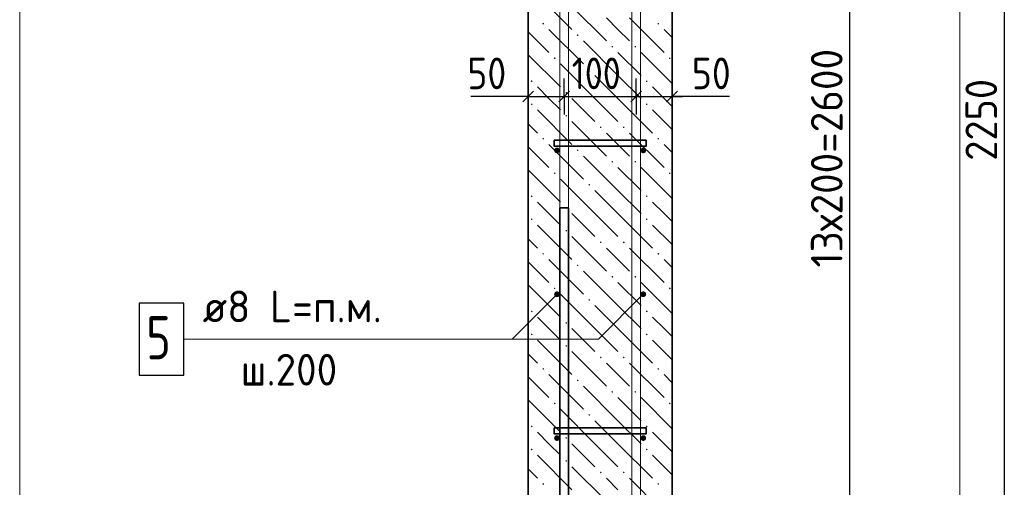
# Model space of a CAD drawing. Header units: millimetres. Extents: x 0 to 59400, y 0 to 42000.
# Tile 26 of 35: x 37618 to 44464, y 17801 to 21052. Entities that reach past the tile are written whole.
import ezdxf

# ---------------------------------------------------------------- set-up
doc = ezdxf.new("R2010")
doc.units = ezdxf.units.MM
for name, color, linetype, lineweight in [('Standard', 7, 'Continuous', 25), ('Выпуски арматуры Г-обр.', 52, 'Continuous', 25), ('ЖБ Стена верхний уровень', 7, 'Continuous', 35), ('Позиционная метка линия выноска', 7, 'Continuous', 13), ('Стена фоновая арматура У1', 7, 'Continuous', 18), ('Стена фоновая арматура Х1', 7, 'Continuous', 35), ('Стена фоновая затяжка С-обр.', 52, 'Continuous', 25)]:
    doc.layers.add(name, color=color, linetype=linetype, lineweight=lineweight)
doc.layers.add('Размерная выноска', color=7, linetype='Continuous')
doc.styles.add('ISOCPEUR', font='txt')

msp = doc.modelspace()

# ---------------------------------------------------------------- hatches: boundary and pattern name
at = {"layer": 'ЖБ Стена верхний уровень', "linetype": 'Continuous', "lineweight": 18, "transparency": 33554687}
for points in [[(41251.4, 21024.2), (41257.9, 21030.7), (41264.4, 21024.2), (41257.9, 21017.7)], [(42051.4, 21024.2), (42057.9, 21030.7), (42064.4, 21024.2), (42057.9, 21017.7)], [(41491.4, 20944.2), (41497.9, 20950.7), (41504.4, 20944.2), (41497.9, 20937.7)], [(41731.4, 20864.2), (41737.9, 20870.7), (41744.4, 20864.2), (41737.9, 20857.7)], [(41891.4, 20864.2), (41897.9, 20870.7), (41904.4, 20864.2), (41897.9, 20857.7)], [(41331.4, 20784.2), (41337.9, 20790.7), (41344.4, 20784.2), (41337.9, 20777.7)], [(42131.4, 20784.2), (42137.9, 20790.7), (42144.4, 20784.2), (42137.9, 20777.7)], [(41571.4, 20704.2), (41577.9, 20710.7), (41584.4, 20704.2), (41577.9, 20697.7)], [(41171.4, 20624.2), (41177.9, 20630.7), (41184.4, 20624.2), (41177.9, 20617.7)], [(41971.4, 20624.2), (41977.9, 20630.7), (41984.4, 20624.2), (41977.9, 20617.7)], [(41411.4, 20544.2), (41417.9, 20550.7), (41424.4, 20544.2), (41417.9, 20537.7)], [(41171.4, 20464.2), (41177.9, 20470.7), (41184.4, 20464.2), (41177.9, 20457.7)], [(41971.4, 20464.2), (41977.9, 20470.7), (41984.4, 20464.2), (41977.9, 20457.7)], [(41411.4, 20384.2), (41417.9, 20390.7), (41424.4, 20384.2), (41417.9, 20377.7)], [(41651.4, 20304.2), (41657.9, 20310.7), (41664.4, 20304.2), (41657.9, 20297.7)], [(41811.4, 20304.2), (41817.9, 20310.7), (41824.4, 20304.2), (41817.9, 20297.7)], [(41251.4, 20224.2), (41257.9, 20230.7), (41264.4, 20224.2), (41257.9, 20217.7)], [(42051.4, 20224.2), (42057.9, 20230.7), (42064.4, 20224.2), (42057.9, 20217.7)], [(41491.4, 20144.2), (41497.9, 20150.7), (41504.4, 20144.2), (41497.9, 20137.7)], [(41731.4, 20064.2), (41737.9, 20070.7), (41744.4, 20064.2), (41737.9, 20057.7)], [(41891.4, 20064.2), (41897.9, 20070.7), (41904.4, 20064.2), (41897.9, 20057.7)], [(41331.4, 19984.2), (41337.9, 19990.7), (41344.4, 19984.2), (41337.9, 19977.7)], [(42131.4, 19984.2), (42137.9, 19990.7), (42144.4, 19984.2), (42137.9, 19977.7)], [(41571.4, 19904.2), (41577.9, 19910.7), (41584.4, 19904.2), (41577.9, 19897.7)], [(41171.4, 19824.2), (41177.9, 19830.7), (41184.4, 19824.2), (41177.9, 19817.7)], [(41971.4, 19824.2), (41977.9, 19830.7), (41984.4, 19824.2), (41977.9, 19817.7)], [(41411.4, 19744.2), (41417.9, 19750.7), (41424.4, 19744.2), (41417.9, 19737.7)], [(41171.4, 19664.2), (41177.9, 19670.7), (41184.4, 19664.2), (41177.9, 19657.7)], [(41971.4, 19664.2), (41977.9, 19670.7), (41984.4, 19664.2), (41977.9, 19657.7)], [(41411.4, 19584.2), (41417.9, 19590.7), (41424.4, 19584.2), (41417.9, 19577.7)], [(41651.4, 19504.2), (41657.9, 19510.7), (41664.4, 19504.2), (41657.9, 19497.7)], [(41811.4, 19504.2), (41817.9, 19510.7), (41824.4, 19504.2), (41817.9, 19497.7)], [(41251.4, 19424.2), (41257.9, 19430.7), (41264.4, 19424.2), (41257.9, 19417.7)], [(42051.4, 19424.2), (42057.9, 19430.7), (42064.4, 19424.2), (42057.9, 19417.7)], [(41491.4, 19344.2), (41497.9, 19350.7), (41504.4, 19344.2), (41497.9, 19337.7)], [(41731.4, 19264.2), (41737.9, 19270.7), (41744.4, 19264.2), (41737.9, 19257.7)], [(41891.4, 19264.2), (41897.9, 19270.7), (41904.4, 19264.2), (41897.9, 19257.7)], [(41331.4, 19184.2), (41337.9, 19190.7), (41344.4, 19184.2), (41337.9, 19177.7)], [(42131.4, 19184.2), (42137.9, 19190.7), (42144.4, 19184.2), (42137.9, 19177.7)], [(41571.4, 19104.2), (41577.9, 19110.7), (41584.4, 19104.2), (41577.9, 19097.7)], [(41171.4, 19024.2), (41177.9, 19030.7), (41184.4, 19024.2), (41177.9, 19017.7)], [(41971.4, 19024.2), (41977.9, 19030.7), (41984.4, 19024.2), (41977.9, 19017.7)], [(41411.4, 18944.2), (41417.9, 18950.7), (41424.4, 18944.2), (41417.9, 18937.7)], [(41171.4, 18864.2), (41177.9, 18870.7), (41184.4, 18864.2), (41177.9, 18857.7)], [(41971.4, 18864.2), (41977.9, 18870.7), (41984.4, 18864.2), (41977.9, 18857.7)], [(41411.4, 18784.2), (41417.9, 18790.7), (41424.4, 18784.2), (41417.9, 18777.7)], [(41651.4, 18704.2), (41657.9, 18710.7), (41664.4, 18704.2), (41657.9, 18697.7)], [(41811.4, 18704.2), (41817.9, 18710.7), (41824.4, 18704.2), (41817.9, 18697.7)], [(41251.4, 18624.2), (41257.9, 18630.7), (41264.4, 18624.2), (41257.9, 18617.7)], [(42051.4, 18624.2), (42057.9, 18630.7), (42064.4, 18624.2), (42057.9, 18617.7)], [(41491.4, 18544.2), (41497.9, 18550.7), (41504.4, 18544.2), (41497.9, 18537.7)], [(41731.4, 18464.2), (41737.9, 18470.7), (41744.4, 18464.2), (41737.9, 18457.7)], [(41891.4, 18464.2), (41897.9, 18470.7), (41904.4, 18464.2), (41897.9, 18457.7)], [(41331.4, 18384.2), (41337.9, 18390.7), (41344.4, 18384.2), (41337.9, 18377.7)], [(42131.4, 18384.2), (42137.9, 18390.7), (42144.4, 18384.2), (42137.9, 18377.7)], [(41571.4, 18304.2), (41577.9, 18310.7), (41584.4, 18304.2), (41577.9, 18297.7)], [(41171.4, 18224.2), (41177.9, 18230.7), (41184.4, 18224.2), (41177.9, 18217.7)], [(41971.4, 18224.2), (41977.9, 18230.7), (41984.4, 18224.2), (41977.9, 18217.7)], [(41411.4, 18144.2), (41417.9, 18150.7), (41424.4, 18144.2), (41417.9, 18137.7)], [(41171.4, 18064.2), (41177.9, 18070.7), (41184.4, 18064.2), (41177.9, 18057.7)], [(41971.4, 18064.2), (41977.9, 18070.7), (41984.4, 18064.2), (41977.9, 18057.7)], [(41411.4, 17984.2), (41417.9, 17990.7), (41424.4, 17984.2), (41417.9, 17977.7)], [(41651.4, 17904.2), (41657.9, 17910.7), (41664.4, 17904.2), (41657.9, 17897.7)], [(41811.4, 17904.2), (41817.9, 17910.7), (41824.4, 17904.2), (41817.9, 17897.7)], [(41251.4, 17824.2), (41257.9, 17830.7), (41264.4, 17824.2), (41257.9, 17817.7)], [(42051.4, 17824.2), (42057.9, 17830.7), (42064.4, 17824.2), (42057.9, 17817.7)]]:
    msp.add_hatch(color=7, dxfattribs=at).paths.add_polyline_path(points, flags=16)
at = {"layer": 'Стена фоновая арматура У1', "linetype": 'Continuous', "lineweight": 13, "transparency": 33554687}
for points in [[(41373.8, 20143.3), (41372.3, 20150.9), (41368, 20157.4), (41361.5, 20161.7), (41353.8, 20163.3), (41346.2, 20161.7), (41339.7, 20157.4), (41335.4, 20150.9), (41333.8, 20143.3), (41335.4, 20135.6), (41339.7, 20129.1), (41346.2, 20124.8), (41353.8, 20123.3), (41361.5, 20124.8), (41368, 20129.1), (41372.3, 20135.6)], [(41973.8, 20143.3), (41972.3, 20150.9), (41968, 20157.4), (41961.5, 20161.7), (41953.8, 20163.3), (41946.2, 20161.7), (41939.7, 20157.4), (41935.4, 20150.9), (41933.8, 20143.3), (41935.4, 20135.6), (41939.7, 20129.1), (41946.2, 20124.8), (41953.8, 20123.3), (41961.5, 20124.8), (41968, 20129.1), (41972.3, 20135.6)], [(41373.8, 19143.3), (41372.3, 19150.9), (41368, 19157.4), (41361.5, 19161.7), (41353.8, 19163.3), (41346.2, 19161.7), (41339.7, 19157.4), (41335.4, 19150.9), (41333.8, 19143.3), (41335.4, 19135.6), (41339.7, 19129.1), (41346.2, 19124.8), (41353.8, 19123.3), (41361.5, 19124.8), (41368, 19129.1), (41372.3, 19135.6)], [(41973.8, 19143.3), (41972.3, 19150.9), (41968, 19157.4), (41961.5, 19161.7), (41953.8, 19163.3), (41946.2, 19161.7), (41939.7, 19157.4), (41935.4, 19150.9), (41933.8, 19143.3), (41935.4, 19135.6), (41939.7, 19129.1), (41946.2, 19124.8), (41953.8, 19123.3), (41961.5, 19124.8), (41968, 19129.1), (41972.3, 19135.6)], [(41373.8, 18143.3), (41372.3, 18150.9), (41368, 18157.4), (41361.5, 18161.7), (41353.8, 18163.3), (41346.2, 18161.7), (41339.7, 18157.4), (41335.4, 18150.9), (41333.8, 18143.3), (41335.4, 18135.6), (41339.7, 18129.1), (41346.2, 18124.8), (41353.8, 18123.3), (41361.5, 18124.8), (41368, 18129.1), (41372.3, 18135.6)], [(41973.8, 18143.3), (41972.3, 18150.9), (41968, 18157.4), (41961.5, 18161.7), (41953.8, 18163.3), (41946.2, 18161.7), (41939.7, 18157.4), (41935.4, 18150.9), (41933.8, 18143.3), (41935.4, 18135.6), (41939.7, 18129.1), (41946.2, 18124.8), (41953.8, 18123.3), (41961.5, 18124.8), (41968, 18129.1), (41972.3, 18135.6)]]:
    msp.add_hatch(color=7, dxfattribs=at).paths.add_polyline_path(points)

# ---------------------------------------------------------------- linework, layer by layer
at = {"layer": 'Standard', "color": 7, "linetype": 'Continuous', "lineweight": -3, "transparency": 33554687}
for p, q in [((44464, 25993.3), (44464, 14743.3)), ((43389.4, 15143.3), (43389.4, 25143.3)), ((41153.8, 20518.5), (41153.8, 20643.5)), ((41403.8, 20518.5), (41403.8, 20643.5)), ((41903.8, 20518.5), (41903.8, 20643.5)), ((42153.8, 20518.5), (42153.8, 20643.5)), ((41153.8, 20518.5), (41078.8, 20518.5)), ((41153.8, 20518.5), (41153.8, 20393.5)), ((41153.8, 20518.5), (41153.8, 20518.5)), ((41153.8, 20518.5), (41403.8, 20518.5)), ((41403.8, 20518.5), (41403.8, 20393.5)), ((41403.8, 20518.5), (41403.8, 20518.5)), ((41403.8, 20518.5), (41903.8, 20518.5)), ((41903.8, 20518.5), (41903.8, 20393.5)), ((41903.8, 20518.5), (41903.8, 20518.5)), ((41903.8, 20518.5), (42153.8, 20518.5)), ((42153.8, 20518.5), (42153.8, 20393.5)), ((42153.8, 20518.5), (42153.8, 20518.5)), ((42153.8, 20518.5), (42228.8, 20518.5))]:
    msp.add_line(p, q, dxfattribs=at)
at = {"layer": 'Standard', "color": 7, "linetype": 'Continuous', "lineweight": 25, "transparency": 33554687}
for p, q in [((41116.3, 20481), (41191.3, 20556)), ((41366.3, 20481), (41441.3, 20556)), ((41866.3, 20481), (41941.3, 20556)), ((42116.3, 20481), (42191.3, 20556))]:
    msp.add_line(p, q, dxfattribs=at)
at = {"layer": 'Standard', "color": 254, "linetype": 'Continuous', "lineweight": 18, "true_color": 0xc4c4ff, "transparency": 33554687}
msp.add_lwpolyline([(37617.7, 11801.7), (44153.8, 11801.7), (44153.8, 30111.6), (37617.7, 30111.6), (37617.7, 11801.7)], dxfattribs=at)
at = {"layer": 'Выпуски арматуры Г-обр.', "color": 7, "linetype": 'Continuous', "lineweight": 35, "transparency": 33554687}
msp.add_lwpolyline([(41433.8, 19743.3), (41433.8, 13289.1), (41428.6, 13251.4), (41415.7, 13212.2), (41395.5, 13176.1), (41370.6, 13146.4), (41340.9, 13121.6), (41304.9, 13101.4), (41265.7, 13088.5), (41228, 13083.3), (40473.8, 13083.3), (40473.8, 13143.3), (41223.9, 13143.3), (41252, 13147.2), (41280.6, 13156.6), (41306.8, 13171.3), (41328.1, 13189), (41345.8, 13210.3), (41360.5, 13236.5), (41369.9, 13265.1), (41373.8, 13293.2), (41373.8, 19743.3), (41433.8, 19743.3)], dxfattribs=at)
at = {"layer": 'ЖБ Стена верхний уровень', "color": 7, "linetype": 'Continuous', "lineweight": 35, "transparency": 33554687}
for p, q in [((41153.8, 25993.3), (41153.8, 14743.3)), ((42153.8, 14743.3), (42153.8, 25993.3))]:
    msp.add_line(p, q, dxfattribs=at)
at = {"layer": 'ЖБ Стена верхний уровень', "color": 9, "linetype": 'Continuous', "lineweight": 18, "true_color": 0xc7c7c7, "transparency": 33554687}
for p, q in [((41217.9, 21224.2), (41457.9, 20984.2)), ((41457.9, 21144.2), (41697.9, 20904.2)), ((41777.9, 20984.2), (41697.9, 21064.2)), ((41857.9, 21064.2), (42097.9, 20824.2)), ((41153.8, 20968.3), (41297.9, 20824.2)), ((41297.9, 20984.2), (41537.9, 20744.2)), ((41857.9, 20904.2), (41777.9, 20984.2)), ((42097.9, 20984.2), (42153.8, 20928.3)), ((41777.9, 20664.2), (41537.9, 20904.2)), ((41777.9, 20824.2), (41937.9, 20664.2)), ((41937.9, 20824.2), (42153.8, 20608.3)), ((41153.8, 20808.3), (41377.9, 20584.2)), ((41617.9, 20504.2), (41377.9, 20744.2)), ((41617.9, 20664.2), (41777.9, 20504.2)), ((41777.9, 20664.2), (41937.9, 20504.2)), ((41297.9, 20504.2), (41217.9, 20584.2)), ((42097.9, 20504.2), (42017.9, 20584.2)), ((41377.9, 20424.2), (41297.9, 20504.2)), ((41457.9, 20504.2), (41617.9, 20344.2)), ((41617.9, 20504.2), (41777.9, 20344.2)), ((41777.9, 20504.2), (42017.9, 20264.2)), ((42153.8, 20448.3), (42097.9, 20504.2)), ((41217.9, 20424.2), (41457.9, 20184.2)), ((42017.9, 20424.2), (42153.8, 20288.3)), ((41457.9, 20344.2), (41697.9, 20104.2)), ((41153.8, 20328.3), (41217.9, 20264.2)), ((41777.9, 20184.2), (41697.9, 20264.2)), ((41857.9, 20264.2), (42097.9, 20024.2)), ((41153.8, 20168.3), (41297.9, 20024.2)), ((41297.9, 20184.2), (41537.9, 19944.2)), ((41857.9, 20104.2), (41777.9, 20184.2)), ((42097.9, 20184.2), (42153.8, 20128.3)), ((41777.9, 19864.2), (41537.9, 20104.2)), ((41153.8, 20008.3), (41377.9, 19784.2)), ((41777.9, 20024.2), (41937.9, 19864.2)), ((41937.9, 20024.2), (42153.8, 19808.3)), ((41617.9, 19704.2), (41377.9, 19944.2)), ((41617.9, 19864.2), (41777.9, 19704.2)), ((41777.9, 19864.2), (41937.9, 19704.2)), ((41297.9, 19704.2), (41217.9, 19784.2)), ((42097.9, 19704.2), (42017.9, 19784.2)), ((41377.9, 19624.2), (41297.9, 19704.2)), ((41457.9, 19704.2), (41617.9, 19544.2)), ((41617.9, 19704.2), (41777.9, 19544.2)), ((41777.9, 19704.2), (42017.9, 19464.2)), ((42153.8, 19648.3), (42097.9, 19704.2)), ((41217.9, 19624.2), (41457.9, 19384.2)), ((42017.9, 19624.2), (42153.8, 19488.3)), ((41153.8, 19528.3), (41217.9, 19464.2)), ((41457.9, 19544.2), (41697.9, 19304.2)), ((41777.9, 19384.2), (41697.9, 19464.2)), ((41857.9, 19464.2), (42097.9, 19224.2)), ((41297.9, 19384.2), (41537.9, 19144.2)), ((41857.9, 19304.2), (41777.9, 19384.2)), ((42097.9, 19384.2), (42153.8, 19328.3)), ((41153.8, 19368.3), (41297.9, 19224.2)), ((41777.9, 19064.2), (41537.9, 19304.2)), ((41153.8, 19208.3), (41377.9, 18984.2)), ((41777.9, 19224.2), (41937.9, 19064.2)), ((41937.9, 19224.2), (42153.8, 19008.3)), ((41617.9, 18904.2), (41377.9, 19144.2)), ((41617.9, 19064.2), (41777.9, 18904.2)), ((41777.9, 19064.2), (41937.9, 18904.2)), ((41297.9, 18904.2), (41217.9, 18984.2)), ((42097.9, 18904.2), (42017.9, 18984.2)), ((41377.9, 18824.2), (41297.9, 18904.2)), ((41457.9, 18904.2), (41617.9, 18744.2)), ((41617.9, 18904.2), (41777.9, 18744.2)), ((41777.9, 18904.2), (42017.9, 18664.2)), ((42153.8, 18848.3), (42097.9, 18904.2)), ((41217.9, 18824.2), (41457.9, 18584.2)), ((42017.9, 18824.2), (42153.8, 18688.3)), ((41153.8, 18728.3), (41217.9, 18664.2)), ((41457.9, 18744.2), (41697.9, 18504.2)), ((41777.9, 18584.2), (41697.9, 18664.2)), ((41857.9, 18664.2), (42097.9, 18424.2)), ((41153.8, 18568.3), (41297.9, 18424.2)), ((41297.9, 18584.2), (41537.9, 18344.2)), ((41857.9, 18504.2), (41777.9, 18584.2)), ((42097.9, 18584.2), (42153.8, 18528.3)), ((41777.9, 18264.2), (41537.9, 18504.2)), ((41777.9, 18424.2), (41937.9, 18264.2)), ((41937.9, 18424.2), (42153.8, 18208.3)), ((41153.8, 18408.3), (41377.9, 18184.2)), ((41617.9, 18104.2), (41377.9, 18344.2)), ((41617.9, 18264.2), (41777.9, 18104.2)), ((41777.9, 18264.2), (41937.9, 18104.2)), ((41297.9, 18104.2), (41217.9, 18184.2)), ((42097.9, 18104.2), (42017.9, 18184.2)), ((41377.9, 18024.2), (41297.9, 18104.2)), ((41457.9, 18104.2), (41617.9, 17944.2)), ((41617.9, 18104.2), (41777.9, 17944.2)), ((41777.9, 18104.2), (42017.9, 17864.2)), ((42153.8, 18048.3), (42097.9, 18104.2)), ((41217.9, 18024.2), (41457.9, 17784.2)), ((42017.9, 18024.2), (42153.8, 17888.3)), ((41457.9, 17944.2), (41697.9, 17704.2)), ((41153.8, 17928.3), (41217.9, 17864.2)), ((41777.9, 17784.2), (41697.9, 17864.2)), ((41857.9, 17864.2), (42097.9, 17624.2))]:
    msp.add_line(p, q, dxfattribs=at)
at = {"layer": 'Позиционная метка линия выноска', "color": 7, "linetype": 'Continuous', "lineweight": 13, "transparency": 33554687}
for points in [[(38758, 18831.1), (41041.7, 18831.1), (41353.8, 19143.3)], [(38758, 18831.1), (41641.7, 18831.1), (41953.8, 19143.3)]]:
    msp.add_lwpolyline(points, dxfattribs=at)
at = {"layer": 'Размерная выноска', "color": 7, "linetype": 'Continuous', "lineweight": -3, "transparency": 33554687}
for p, q in [((41153.8, 20518.5), (40753.8, 20518.5)), ((42553.8, 20518.5), (42153.8, 20518.5))]:
    msp.add_line(p, q, dxfattribs=at)
at = {"layer": 'Стена фоновая арматура У1', "color": 7, "linetype": 'Continuous', "lineweight": 25, "transparency": 33554687}
msp.add_lwpolyline([(38448, 18581.1), (38758, 18581.1), (38758, 19081.1), (38448, 19081.1), (38448, 18581.1)], dxfattribs=at)
at = {"layer": 'Стена фоновая арматура Х1', "color": 7, "linetype": 'Continuous', "lineweight": 18, "transparency": 33554687}
for points in [[(41433.8, 25868.3), (41433.8, 14743.3), (41373.8, 14743.3), (41373.8, 25868.3), (41433.8, 25868.3)], [(41933.8, 25868.3), (41933.8, 14743.3), (41873.8, 14743.3), (41873.8, 25868.3), (41933.8, 25868.3)]]:
    msp.add_lwpolyline(points, dxfattribs=at)
at = {"layer": 'Стена фоновая затяжка С-обр.', "color": 7, "linetype": 'Continuous', "lineweight": 35, "transparency": 33554687}
for points in [[(41333.8, 20213.3), (41973.8, 20213.3), (41973.8, 20173.3), (41333.8, 20173.3), (41333.8, 20213.3)], [(41333.8, 18213.3), (41973.8, 18213.3), (41973.8, 18173.3), (41333.8, 18173.3), (41333.8, 18213.3)]]:
    msp.add_lwpolyline(points, dxfattribs=at)

# ---------------------------------------------------------------- texts
at = {"layer": 'Standard', "color": 7, "linetype": 'Continuous', "lineweight": 25, "transparency": 33554687, "char_height": 220, "attachment_point": 7, "rotation": 90, "style": 'ISOCPEUR'}
for s, insert, width in [('\\W0.95;13х200=2600', (43339.4, 19329.3), 1753.126), ('\\W0.93;2250', (44414, 20071.3), 718.094)]:
    msp.add_mtext(s, dxfattribs=dict(at, insert=insert, width=width))
at = {"layer": 'Standard', "color": 7, "linetype": 'Continuous', "lineweight": 25, "transparency": 33554687, "char_height": 220, "attachment_point": 7, "style": 'ISOCPEUR'}
for s, insert, width in [('\\W0.87;50', (40730.3, 20568.5), 403.924), ('\\W0.83;100', (41455.8, 20568.5), 508.571), ('\\W0.87;50', (42291.3, 20568.5), 403.932)]:
    msp.add_mtext(s, dxfattribs=dict(at, insert=insert, width=width))
at = {"layer": 'Стена фоновая арматура У1', "color": 7, "linetype": 'Continuous', "lineweight": 13, "transparency": 33554687, "attachment_point": 7, "style": 'ISOCPEUR'}
for s, insert, char_height, width in [('\\W0.97;ø8 L=п.м. ', (38890, 18948.4), 220, 1491.858), ('\\W0.78;5', (38498, 18691.1), 300, 326.407), ('\\W0.95;ш.200 ', (39154, 18508.4), 220, 962.122)]:
    msp.add_mtext(s, dxfattribs=dict(at, insert=insert, char_height=char_height, width=width))

doc.saveas('drawing.dxf')
